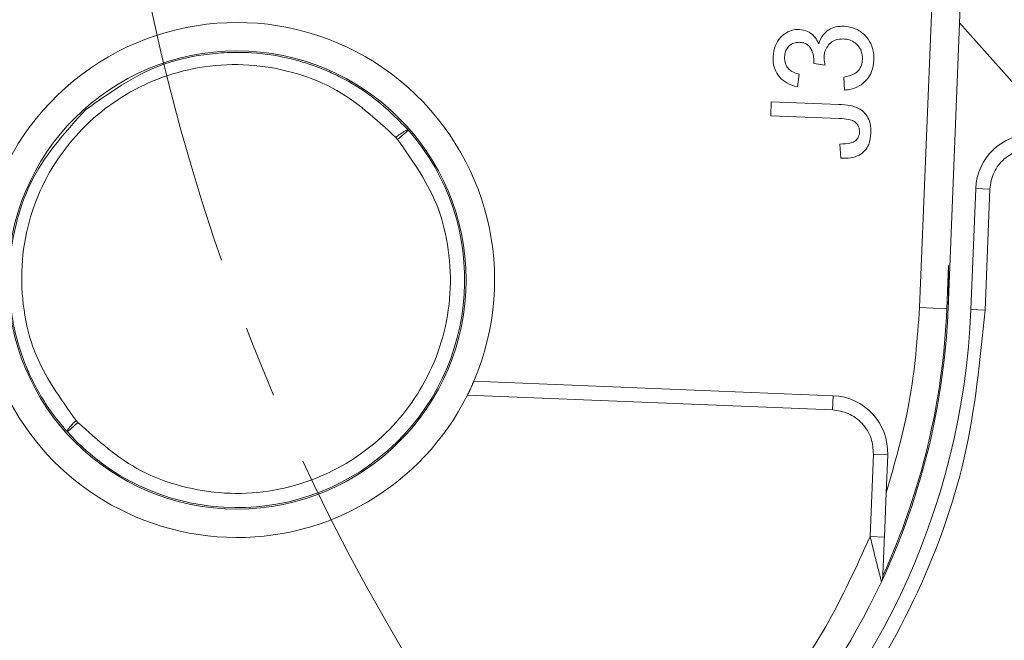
# Model space of a CAD drawing. Header units: millimetres. Extents: x 8853 to 11418, y 45 to 1005.
# Tile 154 of 256: x 10615 to 10650, y 486 to 508. Entities that reach past the tile are written whole.
import ezdxf

# ---------------------------------------------------------------- set-up
doc = ezdxf.new("R2010")
doc.units = ezdxf.units.MM
doc.linetypes.add('CENTERX2', pattern=[20.32, 12.7, -2.54, 2.54, -2.54])
doc.styles.get("Standard").update_dxf_attribs({"font": '仿宋_GB2312_0.TTF', "width": 0.8})
doc.dimstyles.new('副本 ISO-35.1', dxfattribs={"dimtxt": 9, "dimasz": 7.5, "dimexe": 5, "dimexo": 0.625, "dimgap": 2.5, "dimtad": 1, "dimtoh": 1, "dimdsep": 46, "dimtxsty": 'Standard', "dimcen": 2.5, "dimadec": 0, "dimazin": 0, "dimtfac": 1, "dimtmove": 0, "dimatfit": 3, "dimfxl": 0, "dimarcsym": 0})

msp = doc.modelspace()

# ---------------------------------------------------------------- linework, layer by layer
at = {"color": 7, "linetype": 'Continuous', "lineweight": 15}
for p, q in [((10648.544, 538.413), (10646.891, 497.514)), ((10647.89, 497.474), (10649.498, 537.256)), ((10652.357, 502.941), (10648.297, 507.526)), ((10643.572, 506.033), (10643.17, 506.096)), ((10642.661, 505.715), (10642.598, 505.268)), ((10644.255, 505.157), (10644.228, 505.607)), ((10641.659, 504.256), (10641.679, 504.75)), ((10641.679, 504.75), (10644.052, 504.654)), ((10644.064, 504.159), (10641.659, 504.256)), ((10628.932, 503.75), (10628.556, 503.421)), ((10628.495, 503.49), (10628.556, 503.421)), ((10644.124, 502.765), (10644.089, 503.26)), ((10648.861, 501.696), (10648.69, 497.441)), ((10648.861, 501.696), (10649.361, 501.676)), ((10649.361, 501.676), (10649.189, 497.421)), ((10647.844, 497.475), (10647.905, 498.991)), ((10647.844, 497.475), (10646.891, 497.514)), ((10649.189, 497.421), (10648.69, 497.441)), ((10631.233, 494.927), (10643.851, 494.417)), ((10631.005, 494.436), (10643.831, 493.917)), ((10643.851, 494.417), (10643.831, 493.917)), ((10617.327, 493.476), (10617.266, 493.545)), ((10617.327, 493.476), (10616.955, 493.142)), ((10645.269, 492.358), (10645.152, 489.466)), ((10645.269, 492.358), (10645.769, 492.338)), ((10645.715, 491.002), (10645.769, 492.338)), ((10645.652, 489.446), (10645.715, 491.002)), ((10645.652, 489.446), (10645.152, 489.466))]:
    msp.add_line(p, q, dxfattribs=at)
msp.add_circle((10622.911, 498.483), 8.05, dxfattribs=at)
at = {"color": 1, "linetype": 'CENTERX2', "lineweight": 13}
msp.add_arc((10693.025, 523.672), 74.781, 111.54621, 243.82451, dxfattribs=at)
at = {"color": 7, "linetype": 'Continuous', "lineweight": 15}
for centre, radius, start, end in [((10622.911, 498.483), 9.05, 336.8622, 198.5085), ((10622.911, 498.483), 8, 221.883, 41.173), ((10650.86, 501.615), 2, 89.7177, 177.6854), ((10622.911, 498.483), 25, 334.8974, 1.1639), ((10622.911, 498.483), 25.8, 265.3706, 357.6854), ((10622.911, 498.483), 24.954, 335.3855, 357.6854), ((10622.911, 498.483), 9.05, 201.9362, 333.4345), ((10643.77, 492.419), 2, 357.6854, 87.6854), ((10622.911, 498.483), 25, 200.4733, 334.8974), ((10645.097, 488.089), 0.5, 334.8974, 357.6854)]:
    msp.add_arc(centre, radius, start, end, dxfattribs=at)
for points, knots in [([(10643.346, 506.781), (10643.389, 506.894), (10643.464, 507.089), (10643.692, 507.286), (10643.948, 507.397), (10644.136, 507.401), (10644.235, 507.403)], [0, 0, 0, 0, 0.302387, 0.525374, 0.748493, 1, 1, 1, 1]), ([(10644.235, 507.403), (10644.371, 507.384), (10644.643, 507.347), (10644.968, 507.107), (10645.193, 506.796), (10645.286, 506.482), (10645.286, 506.281), (10645.286, 506.205)], [0, 0, 0, 0, 0.2285723, 0.4590067, 0.6600955, 0.870765, 1, 1, 1, 1]), ([(10641.743, 506.327), (10641.762, 506.462), (10641.795, 506.706), (10641.986, 507.016), (10642.241, 507.207), (10642.485, 507.285), (10642.626, 507.286), (10642.672, 507.286)], [0, 0, 0, 0, 0.272752, 0.493599, 0.716338, 0.90619, 1, 1, 1, 1]), ([(10642.672, 507.286), (10642.77, 507.271), (10642.959, 507.243), (10643.181, 507.073), (10643.292, 506.905), (10643.335, 506.806), (10643.346, 506.781)], [0, 0, 0, 0, 0.328269, 0.636143, 0.9088, 1, 1, 1, 1]), ([(10642.669, 506.837), (10642.6, 506.834), (10642.469, 506.826), (10642.313, 506.723), (10642.205, 506.589), (10642.157, 506.45), (10642.15, 506.359), (10642.147, 506.325)], [0, 0, 0, 0, 0.248767, 0.472673, 0.663516, 0.875579, 1, 1, 1, 1]), ([(10643.178, 506.16), (10643.17, 506.278), (10643.157, 506.454), (10643.054, 506.653), (10642.947, 506.761), (10642.816, 506.823), (10642.719, 506.832), (10642.669, 506.837)], [0, 0, 0, 0, 0.36756, 0.550992, 0.695411, 0.839595, 1, 1, 1, 1]), ([(10644.214, 506.955), (10644.125, 506.95), (10643.965, 506.942), (10643.763, 506.824), (10643.621, 506.664), (10643.549, 506.487), (10643.54, 506.37), (10643.536, 506.325)], [0, 0, 0, 0, 0.254178, 0.457835, 0.661032, 0.868746, 1, 1, 1, 1]), ([(10644.883, 506.237), (10644.878, 506.337), (10644.87, 506.508), (10644.744, 506.717), (10644.58, 506.859), (10644.394, 506.938), (10644.266, 506.95), (10644.214, 506.955)], [0, 0, 0, 0, 0.269591, 0.459441, 0.648883, 0.856246, 1, 1, 1, 1]), ([(10617.607, 504.472), (10618.434, 505.062), (10619.704, 505.966), (10621.491, 506.386), (10622.578, 506.491), (10623.657, 506.479), (10624.637, 506.32), (10625.493, 506.062), (10626.031, 505.857), (10626.763, 505.514), (10627.804, 504.888), (10628.516, 504.17), (10628.932, 503.75)], [0, 0, 0, 0, 0.237329, 0.363961, 0.429693, 0.497, 0.620486, 0.664841, 0.710767, 0.758264, 0.858492, 1, 1, 1, 1]), ([(10642.598, 505.268), (10642.468, 505.307), (10642.233, 505.376), (10641.955, 505.606), (10641.791, 505.887), (10641.74, 506.14), (10641.742, 506.285), (10641.743, 506.327)], [0, 0, 0, 0, 0.2706581, 0.4892629, 0.7083693, 0.9146423, 1, 1, 1, 1]), ([(10642.147, 506.325), (10642.151, 506.24), (10642.159, 506.097), (10642.262, 505.919), (10642.415, 505.79), (10642.559, 505.737), (10642.649, 505.718), (10642.661, 505.715)], [0, 0, 0, 0, 0.2859195, 0.4849885, 0.6843246, 0.9590687, 1, 1, 1, 1]), ([(10643.536, 506.325), (10643.536, 506.308), (10643.535, 506.275), (10643.539, 506.226), (10643.545, 506.177), (10643.552, 506.129), (10643.561, 506.081), (10643.569, 506.049), (10643.572, 506.033)], [0, 0, 0, 0, 0.169524, 0.339551, 0.504185, 0.669008, 0.834436, 1, 1, 1, 1]), ([(10617.266, 493.545), (10616.709, 494.317), (10615.853, 495.503), (10615.384, 497.437), (10615.307, 498.983), (10615.557, 500.516), (10616.262, 502.36), (10617.756, 504.304), (10619.866, 505.552), (10621.782, 506.029), (10623.334, 506.092), (10624.86, 505.828), (10626.723, 505.129), (10627.796, 504.136), (10628.495, 503.49)], [0, 0, 0, 0, 0.120645, 0.185436, 0.251402, 0.317135, 0.381281, 0.5, 0.618719, 0.682865, 0.748598, 0.814564, 0.879355, 1, 1, 1, 1]), ([(10643.17, 506.096), (10643.171, 506.101), (10643.173, 506.112), (10643.175, 506.128), (10643.177, 506.144), (10643.178, 506.155), (10643.178, 506.16)], [0, 0, 0, 0, 0.250087, 0.500185, 0.75003, 1, 1, 1, 1]), ([(10644.228, 505.607), (10644.363, 505.636), (10644.559, 505.679), (10644.764, 505.85), (10644.86, 506.029), (10644.875, 506.165), (10644.883, 506.237)], [0, 0, 0, 0, 0.404921, 0.593605, 0.78306, 1, 1, 1, 1]), ([(10645.286, 506.205), (10645.269, 506.069), (10645.239, 505.82), (10645.041, 505.505), (10644.772, 505.283), (10644.493, 505.179), (10644.316, 505.162), (10644.255, 505.157)], [0, 0, 0, 0, 0.249595, 0.46063, 0.671469, 0.886859, 1, 1, 1, 1]), ([(10644.052, 504.654), (10644.186, 504.645), (10644.454, 504.627), (10644.799, 504.511), (10645.022, 504.297), (10645.151, 504.039), (10645.185, 503.811), (10645.182, 503.669), (10645.182, 503.644)], [0, 0, 0, 0, 0.2309849, 0.4649731, 0.6099517, 0.7546049, 0.9556818, 1, 1, 1, 1]), ([(10616.955, 493.142), (10616.751, 493.385), (10616.372, 493.838), (10615.938, 494.538), (10615.626, 495.156), (10615.251, 496.075), (10614.999, 497.082), (10614.904, 498.172), (10614.914, 499.249), (10615.137, 500.581), (10615.871, 502.57), (10616.922, 503.721), (10617.607, 504.472)], [0, 0, 0, 0, 0.076031, 0.141714, 0.197043, 0.242017, 0.379556, 0.443133, 0.503189, 0.636039, 0.762674, 1, 1, 1, 1]), ([(10644.779, 503.68), (10644.775, 503.745), (10644.769, 503.854), (10644.684, 503.988), (10644.567, 504.083), (10644.353, 504.145), (10644.18, 504.154), (10644.064, 504.159)], [0, 0, 0, 0, 0.19306, 0.330934, 0.468862, 0.645656, 1, 1, 1, 1]), ([(10628.495, 503.49), (10628.544, 503.531), (10628.618, 503.593), (10628.713, 503.661), (10628.794, 503.713), (10628.861, 503.746), (10628.912, 503.761), (10628.925, 503.754), (10628.932, 503.75)], [0, 0, 0, 0, 0.24166, 0.368694, 0.499829, 0.705384, 0.84166, 1, 1, 1, 1]), ([(10644.089, 503.26), (10644.224, 503.263), (10644.408, 503.266), (10644.625, 503.356), (10644.722, 503.46), (10644.77, 503.575), (10644.776, 503.649), (10644.779, 503.68)], [0, 0, 0, 0, 0.441322, 0.598348, 0.756856, 0.895495, 1, 1, 1, 1]), ([(10645.182, 503.644), (10645.167, 503.508), (10645.142, 503.287), (10644.979, 503.021), (10644.758, 502.85), (10644.46, 502.76), (10644.24, 502.763), (10644.124, 502.765)], [0, 0, 0, 0, 0.257051, 0.418806, 0.58133, 0.780141, 1, 1, 1, 1]), ([(10628.556, 503.421), (10629.1, 502.648), (10629.937, 501.459), (10630.384, 499.537), (10630.449, 498.003), (10630.193, 496.485), (10629.486, 494.657), (10628.002, 492.734), (10625.913, 491.494), (10624.014, 491.013), (10622.476, 490.942), (10620.961, 491.192), (10619.107, 491.868), (10618.028, 492.843), (10617.327, 493.476)], [0, 0, 0, 0, 0.119771, 0.184208, 0.25, 0.315792, 0.380229, 0.5, 0.619771, 0.684208, 0.75, 0.815792, 0.880229, 1, 1, 1, 1]), ([(10649.865, 502.738), (10649.794, 502.667), (10649.65, 502.525), (10649.497, 502.262), (10649.39, 501.977), (10649.371, 501.776), (10649.361, 501.676)], [0, 0, 0, 0, 0.249887, 0.499995, 0.749887, 1, 1, 1, 1]), ([(10649.189, 497.421), (10649.018, 495.679), (10648.671, 492.159), (10646.821, 487.128), (10644.068, 482.558), (10640.462, 478.664), (10636.161, 475.556), (10631.292, 473.375), (10626.074, 472.147), (10622.538, 472.229), (10620.788, 472.269)], [0, 0, 0, 0, 0.123724, 0.25, 0.376276, 0.5, 0.623724, 0.75, 0.876276, 1, 1, 1, 1]), ([(10631.233, 494.927), (10631.231, 494.922), (10631.226, 494.912), (10631.193, 494.836), (10631.143, 494.723), (10631.078, 494.584), (10631.029, 494.484), (10631.005, 494.436)], [0, 0, 0, 0, 0.1954811, 0.3907897, 0.5909181, 0.8035303, 1, 1, 1, 1]), ([(10643.831, 493.917), (10644.019, 493.89), (10644.308, 493.847), (10644.65, 493.646), (10644.881, 493.443), (10645.065, 493.197), (10645.237, 492.84), (10645.257, 492.547), (10645.269, 492.358)], [0, 0, 0, 0, 0.239443, 0.369607, 0.5, 0.630164, 0.760557, 1, 1, 1, 1]), ([(10616.955, 493.142), (10616.952, 493.15), (10616.946, 493.164), (10616.967, 493.212), (10617.008, 493.276), (10617.069, 493.349), (10617.148, 493.436), (10617.219, 493.502), (10617.266, 493.545)], [0, 0, 0, 0, 0.158364, 0.294648, 0.500171, 0.631321, 0.75836, 1, 1, 1, 1]), ([(10621.941, 474.503), (10620.769, 474.6), (10618.382, 474.799), (10614.858, 475.78), (10611.439, 477.288), (10608.261, 479.348), (10605.443, 481.878), (10603.095, 484.786), (10601.228, 487.932), (10600.414, 490.184), (10600.014, 491.29)], [0, 0, 0, 0, 0.119843, 0.244, 0.371208, 0.5, 0.628792, 0.756, 0.880157, 1, 1, 1, 1]), ([(10645.152, 489.466), (10644.664, 488.396), (10643.671, 486.216), (10641.556, 483.231), (10638.981, 480.523), (10635.968, 478.228), (10632.635, 476.432), (10629.105, 475.204), (10625.513, 474.511), (10623.118, 474.505), (10621.941, 474.503)], [0, 0, 0, 0, 0.119843, 0.244, 0.371208, 0.5, 0.628792, 0.756, 0.880157, 1, 1, 1, 1]), ([(10645.501, 488.066), (10645.487, 488.123), (10645.456, 488.244), (10645.38, 488.541), (10645.277, 488.955), (10645.194, 489.295), (10645.152, 489.466)], [0, 0, 0, 0, 0.155955, 0.334064, 0.665854, 1, 1, 1, 1]), ([(10645.596, 488.069), (10645.596, 488.07), (10645.596, 488.072), (10645.597, 488.095), (10645.6, 488.166), (10645.608, 488.362), (10645.626, 488.798), (10645.641, 489.187), (10645.652, 489.446)], [0, 0, 0, 0, 0.02892, 0.058841, 0.126521, 0.252272, 0.502811, 1, 1, 1, 1]), ([(10645.549, 487.877), (10645.547, 487.887), (10645.542, 487.906), (10645.515, 488.011), (10645.501, 488.066)], [0, 0, 0, 0, 0.47698, 1, 1, 1, 1])]:
    msp.add_open_spline(points, degree=3, knots=knots, dxfattribs=at)
for points in [[(10650.867, 503.115), (10650.683, 503.098), (10650.314, 503.065), (10650.015, 502.847), (10649.865, 502.738)], [(10645.715, 491.002), (10646.024, 492.067), (10646.641, 494.197), (10646.808, 496.408), (10646.891, 497.514)]]:
    msp.add_open_spline(points, degree=3, dxfattribs=at)

# ---------------------------------------------------------------- leaders
at = {"color": 5, "lineweight": 9}
msp.add_leader([(10647.315, 464.488), (10693.025, 523.672), (10730.181, 523.672)], dimstyle='副本 ISO-35.1', override={"dimgap": 2.5, "dimtad": 0}, dxfattribs=at)

doc.saveas('drawing.dxf')
